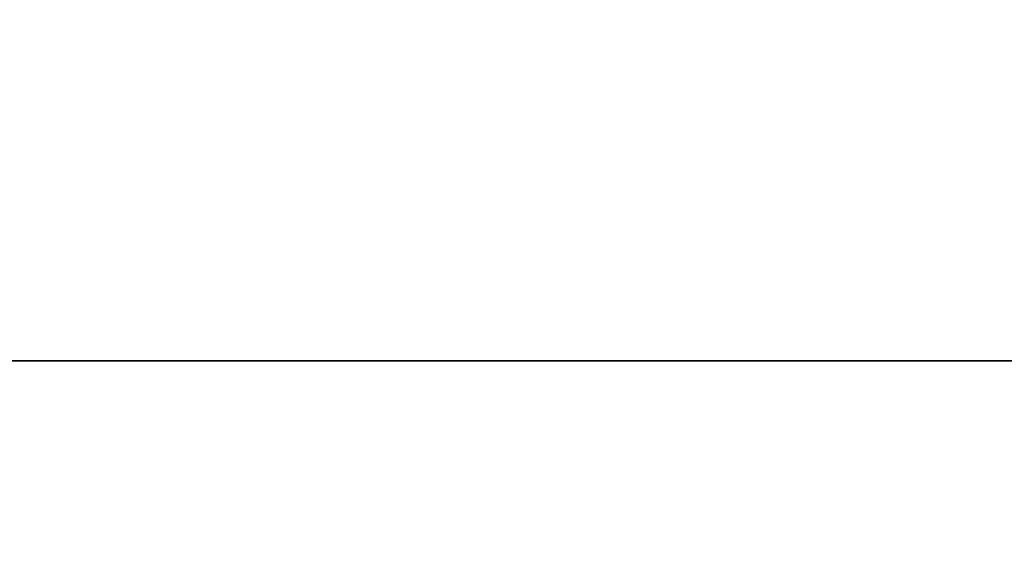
# Model space of a CAD drawing. Header units: millimetres. Extents: x -65 to 65, y -196 to 80.
# Tile 227 of 256: x 1.6621 to 1.8282, y -179.185 to -179.0925. Entities that reach past the tile are written whole.
import ezdxf

# ---------------------------------------------------------------- set-up
doc = ezdxf.new("R2010")
doc.units = ezdxf.units.MM
doc.header["$MEASUREMENT"] = 0
doc.layers.add('IGES level 0', color=7, linetype='Continuous', true_color=0xa0a0a0)

msp = doc.modelspace()

# ---------------------------------------------------------------- linework, layer by layer
at = {"layer": 'IGES level 0', "extrusion": (1.69959e-15, 1, 1.00073e-14)}
msp.add_circle((0, 0, -179.15), 2.8, dxfattribs=at)
at = {"layer": 'IGES level 0'}
msp.add_open_spline([(0.58928, -179.3, -3.95636), (0.27129, -179.29344, -3.99709), (-0.05045, -179.28695, -3.9995), (-0.69583, -179.27423, -3.92664), (-1.01711, -179.26802, -3.8496), (-1.80429, -179.25101, -3.552), (-2.24314, -179.24027, -3.2796), (-2.97394, -179.21972, -2.59936), (-3.29029, -179.20997, -2.18221), (-3.62017, -179.19357, -1.45501), (-3.70132, -179.18832, -1.21739), (-3.87089, -179.17276, -0.50063), (-3.89293, -179.16249, -0.01079), (-3.78839, -179.14774, 0.71828), (-3.72899, -179.14282, 0.96163), (-3.48514, -179.12757, 1.65482), (-3.23905, -179.1171, 2.07681), (-2.59116, -179.09606, 2.81903), (-2.18847, -179.0862, 3.13032), (-1.31058, -179.06562, 3.56202), (-0.84818, -179.05518, 3.68886), (-0.20117, -179.04107, 3.7397), (-0.02716, -179.03732, 3.74126), (0.41476, -179.02793, 3.71453), (0.68252, -179.02251, 3.66938), (1.19192, -179.01136, 3.5243), (1.43308, -179.00572, 3.42722), (1.66208, -179, 3.30568)], degree=3, knots=[-1.515625, -1.515625, -1.515625, -1.515625, -1.405855, -1.405855, -1.293249, -1.293249, -1.118576, -1.118576, -0.952427, -0.952427, -0.876479, -0.876479, -0.729119, -0.729119, -0.653182, -0.653182, -0.506531, -0.506531, -0.354747, -0.354747, -0.211372, -0.211372, -0.158935, -0.158935, -0.077796, -0.077796, -0.000001, -0.000001, -0.000001, -0.000001], dxfattribs=at)
msp.add_open_spline([(0.58928, -179.3, -3.95636), (0.27129, -179.29344, -3.99709), (-0.05045, -179.28695, -3.9995), (-0.69583, -179.27423, -3.92664), (-1.01711, -179.26802, -3.8496), (-1.80429, -179.25101, -3.552), (-2.24314, -179.24027, -3.2796), (-2.97394, -179.21972, -2.59936), (-3.29029, -179.20997, -2.18221), (-3.62017, -179.19357, -1.45501), (-3.70132, -179.18832, -1.21739), (-3.87089, -179.17276, -0.50063), (-3.89293, -179.16249, -0.01079), (-3.78839, -179.14774, 0.71828), (-3.72899, -179.14282, 0.96163), (-3.48514, -179.12757, 1.65482), (-3.23905, -179.1171, 2.07681), (-2.59116, -179.09606, 2.81903), (-2.18847, -179.0862, 3.13032), (-1.31058, -179.06562, 3.56202), (-0.84818, -179.05518, 3.68886), (-0.20117, -179.04107, 3.7397), (-0.02716, -179.03732, 3.74126), (0.41476, -179.02793, 3.71453), (0.68252, -179.02251, 3.66938), (1.19192, -179.01136, 3.5243), (1.43308, -179.00572, 3.42722), (1.66208, -179, 3.30568)], degree=3, knots=[-1.515625, -1.515625, -1.515625, -1.515625, -1.405855, -1.405855, -1.293249, -1.293249, -1.118576, -1.118576, -0.952427, -0.952427, -0.876479, -0.876479, -0.729119, -0.729119, -0.653182, -0.653182, -0.506531, -0.506531, -0.354747, -0.354747, -0.211372, -0.211372, -0.158935, -0.158935, -0.077796, -0.077796, -0.000001, -0.000001, -0.000001, -0.000001], dxfattribs=at)

doc.saveas('drawing.dxf')
